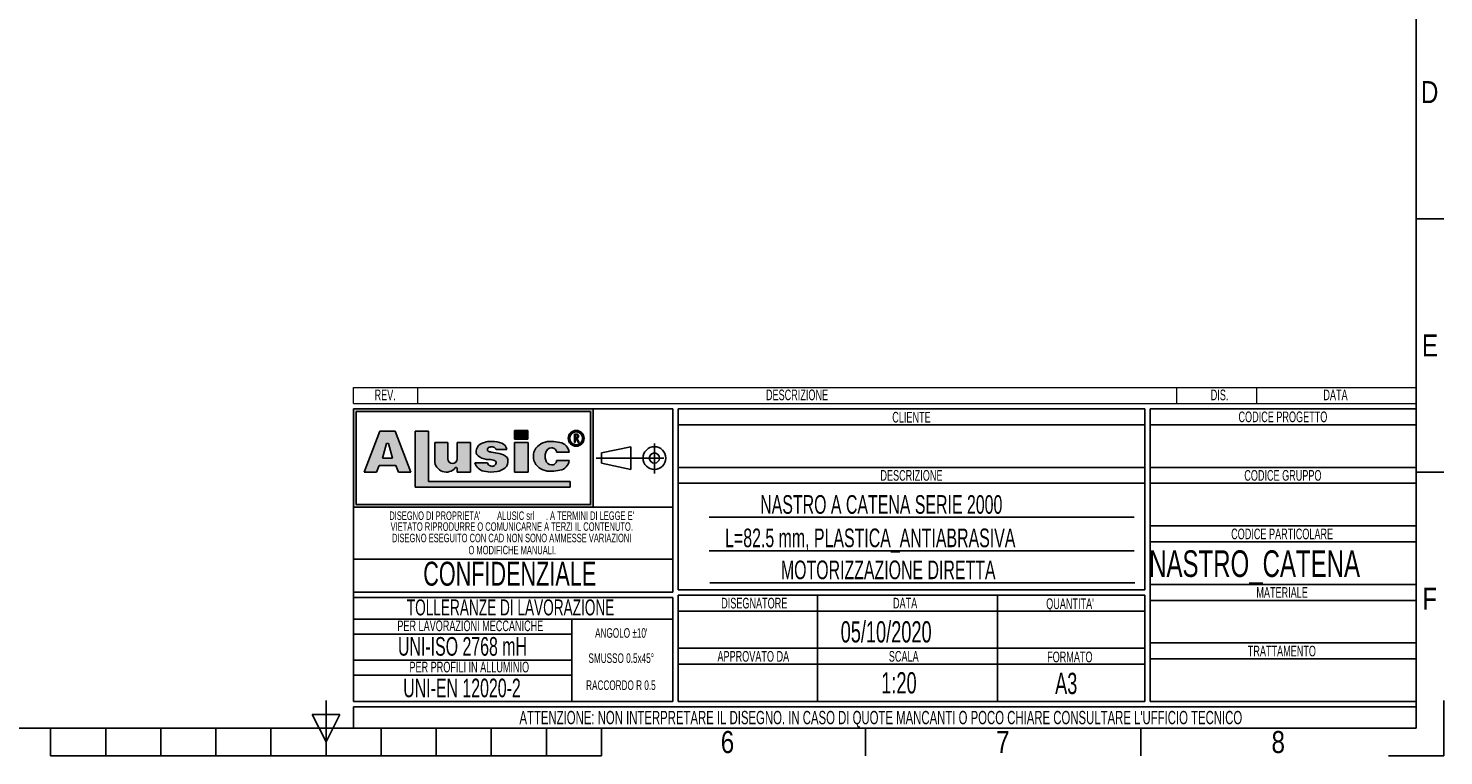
# Model space of a CAD drawing. Header units: millimetres. Extents: x 0 to 420, y 0 to 297.
# Tile 2 of 6: x 154 to 420, y 0 to 137. Entities that reach past the tile are written whole.
import ezdxf
from ezdxf.enums import TextEntityAlignment as Align

# ---------------------------------------------------------------- set-up
doc = ezdxf.new("R2010")
doc.units = ezdxf.units.MM
doc.linetypes.add('CENTERX2', pattern=[20.319999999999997, 12.7, -2.54, 2.54, -2.54])
doc.layers.add('CARTIGLIO', color=140, linetype='Continuous')
doc.styles.add('SLDTEXTSTYLE0', font='TXT', dxfattribs={"width": 0.6382978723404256})
doc.styles.add('SLDTEXTSTYLE1', font='TXT', dxfattribs={"width": 0.675})
doc.styles.add('SLDTEXTSTYLE2', font='TXT', dxfattribs={"width": 0.8214676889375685})

# ---------------------------------------------------------------- blocks, each defined once
blk = doc.blocks.new('SW_NOTE_0')
at = {"layer": 'CARTIGLIO', "color": 0, "insert": (1.968085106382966, 2.578135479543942), "char_height": 2, "attachment_point": 2, "style": 'SLDTEXTSTYLE0'}
blk.add_mtext('DIS.', dxfattribs=at)
blk = doc.blocks.new('SW_NOTE_0_1')
at = {"layer": 'CARTIGLIO', "color": 0, "insert": (7.101063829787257, 2.578135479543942), "char_height": 2, "attachment_point": 2, "style": 'SLDTEXTSTYLE0'}
blk.add_mtext('DESCRIZIONE', dxfattribs=at)
blk = doc.blocks.new('SW_NOTE_0_2')
at = {"layer": 'CARTIGLIO', "color": 0, "insert": (2.845744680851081, 2.578135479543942), "char_height": 2, "attachment_point": 2, "style": 'SLDTEXTSTYLE0'}
blk.add_mtext('DATA', dxfattribs=at)
blk = doc.blocks.new('SW_NOTE_0_3')
at = {"layer": 'CARTIGLIO', "color": 0, "insert": (2.34042553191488, 2.578135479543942), "char_height": 2, "attachment_point": 2, "style": 'SLDTEXTSTYLE0'}
blk.add_mtext('REV.', dxfattribs=at)
blk = doc.blocks.new('SW_NOTE_0_4')
at = {"layer": 'CARTIGLIO', "color": 0, "insert": (14.05585106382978, 4.511737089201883), "char_height": 3.5, "attachment_point": 2, "style": 'SLDTEXTSTYLE0'}
blk.add_mtext('UNI-EN 12020-2', dxfattribs=at)
blk = doc.blocks.new('SW_NOTE_0_5')
at = {"layer": 'CARTIGLIO', "color": 0, "insert": (13.85638297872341, 2.578135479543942), "char_height": 2, "attachment_point": 2, "style": 'SLDTEXTSTYLE0'}
blk.add_mtext('PER PROFILI IN ALLUMINIO', dxfattribs=at)
blk = doc.blocks.new('SW_NOTE_0_6')
at = {"layer": 'CARTIGLIO', "color": 0, "insert": (15.68484042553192, 4.511737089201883), "char_height": 3.5, "attachment_point": 2, "style": 'SLDTEXTSTYLE0'}
blk.add_mtext('UNI-ISO 2768 mH', dxfattribs=at)
blk = doc.blocks.new('SW_NOTE_0_7')
at = {"layer": 'CARTIGLIO', "color": 0, "insert": (18.30319148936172, 2.578135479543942), "char_height": 2, "attachment_point": 2, "style": 'SLDTEXTSTYLE0'}
blk.add_mtext('PER LAVORAZIONI MECCANICHE', dxfattribs=at)
blk = doc.blocks.new('SW_NOTE_0_8')
at = {"layer": 'CARTIGLIO', "color": 0, "insert": (8.569148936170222, 2.320321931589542), "char_height": 1.8, "attachment_point": 2, "style": 'SLDTEXTSTYLE0'}
blk.add_mtext('RACCORDO R 0.5', dxfattribs=at)
blk = doc.blocks.new('SW_NOTE_0_9')
at = {"layer": 'CARTIGLIO', "color": 0, "char_height": 1.6, "attachment_point": 2, "style": 'SLDTEXTSTYLE0'}
for s, insert in [("DISEGNO DI PROPRIETA'", (10.27659574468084, 2.062508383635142)), ('ALUSIC srl', (25.45120500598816, 2.062508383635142)), (". A TERMINI DI LEGGE E'", (39.41078027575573, 2.062508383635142))]:
    blk.add_mtext(s, dxfattribs=dict(at, insert=insert))
blk = doc.blocks.new('SW_NOTE_0_10')
at = {"layer": 'CARTIGLIO', "color": 0, "insert": (10.40425531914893, 2.062508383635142), "char_height": 1.6, "attachment_point": 2, "style": 'SLDTEXTSTYLE0'}
blk.add_mtext('O MODIFICHE MANUALI.', dxfattribs=at)
blk = doc.blocks.new('SW_NOTE_0_11')
at = {"layer": 'CARTIGLIO', "color": 0, "insert": (7.587765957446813, 2.320321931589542), "char_height": 1.8, "attachment_point": 2, "style": 'SLDTEXTSTYLE0'}
blk.add_mtext('SMUSSO 0.5x45°', dxfattribs=at)
blk = doc.blocks.new('SW_NOTE_0_12')
at = {"layer": 'CARTIGLIO', "color": 0, "insert": (27.3404255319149, 2.062508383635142), "char_height": 1.6, "attachment_point": 2, "style": 'SLDTEXTSTYLE0'}
blk.add_mtext('VIETATO RIPRODURRE O COMUNICARNE A TERZI IL CONTENUTO.', dxfattribs=at)
blk = doc.blocks.new('SW_NOTE_0_13')
at = {"layer": 'CARTIGLIO', "color": 0, "insert": (28.04255319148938, 2.062508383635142), "char_height": 1.6, "attachment_point": 2, "style": 'SLDTEXTSTYLE0'}
blk.add_mtext('DISEGNO ESEGUITO CON CAD NON SONO AMMESSE VARIAZIONI', dxfattribs=at)
blk = doc.blocks.new('SW_NOTE_0_14')
at = {"layer": 'CARTIGLIO', "color": 0, "insert": (21.07265624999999, 5.800804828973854), "char_height": 4.500000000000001, "attachment_point": 2, "style": 'SLDTEXTSTYLE1'}
blk.add_mtext('CONFIDENZIALE', dxfattribs=at)
blk = doc.blocks.new('SW_NOTE_0_15')
at = {"layer": 'CARTIGLIO', "color": 0, "insert": (23.93617021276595, 3.867203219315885), "char_height": 3, "attachment_point": 2, "style": 'SLDTEXTSTYLE0'}
blk.add_mtext('TOLLERANZE DI LAVORAZIONE', dxfattribs=at)
blk = doc.blocks.new('SW_NOTE_0_16')
at = {"layer": 'CARTIGLIO', "color": 0, "insert": (6.67819148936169, 2.320321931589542), "char_height": 1.8, "attachment_point": 2, "style": 'SLDTEXTSTYLE0'}
blk.add_mtext("ANGOLO ±10'", dxfattribs=at)
blk = doc.blocks.new('SW_NOTE_0_17')
at = {"layer": 'CARTIGLIO', "color": 0, "insert": (10.69148936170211, 2.578135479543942), "char_height": 2, "attachment_point": 2, "style": 'SLDTEXTSTYLE0'}
blk.add_mtext('CODICE PROGETTO', dxfattribs=at)
blk = doc.blocks.new('SW_NOTE_0_18')
at = {"layer": 'CARTIGLIO', "color": 0, "insert": (9.547872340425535, 2.578135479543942), "char_height": 2, "attachment_point": 2, "style": 'SLDTEXTSTYLE0'}
blk.add_mtext('CODICE GRUPPO', dxfattribs=at)
blk = doc.blocks.new('SW_NOTE_0_19')
at = {"layer": 'CARTIGLIO', "color": 0, "insert": (12.15425531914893, 2.578135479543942), "char_height": 2, "attachment_point": 2, "style": 'SLDTEXTSTYLE0'}
blk.add_mtext('CODICE PARTICOLARE', dxfattribs=at)
blk = doc.blocks.new('SW_NOTE_0_20')
at = {"layer": 'CARTIGLIO', "color": 0, "insert": (5.691489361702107, 2.578135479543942), "char_height": 2, "attachment_point": 2, "style": 'SLDTEXTSTYLE0'}
blk.add_mtext('MATERIALE', dxfattribs=at)
blk = doc.blocks.new('SW_NOTE_0_21')
at = {"layer": 'CARTIGLIO', "color": 0, "insert": (4.228723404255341, 2.578135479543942), "char_height": 2, "attachment_point": 2, "style": 'SLDTEXTSTYLE0'}
blk.add_mtext('CLIENTE', dxfattribs=at)
blk = doc.blocks.new('SW_NOTE_0_22')
at = {"layer": 'CARTIGLIO', "color": 0, "insert": (7.101063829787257, 2.578135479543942), "char_height": 2, "attachment_point": 2, "style": 'SLDTEXTSTYLE0'}
blk.add_mtext('DESCRIZIONE', dxfattribs=at)
blk = doc.blocks.new('SW_NOTE_0_23')
at = {"layer": 'CARTIGLIO', "color": 0, "insert": (5.558510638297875, 2.578135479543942), "char_height": 2, "attachment_point": 2, "style": 'SLDTEXTSTYLE0'}
blk.add_mtext("QUANTITA'", dxfattribs=at)
blk = doc.blocks.new('SW_NOTE_0_24')
at = {"layer": 'CARTIGLIO', "color": 0, "insert": (2.845744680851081, 2.578135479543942), "char_height": 2, "attachment_point": 2, "style": 'SLDTEXTSTYLE0'}
blk.add_mtext('DATA', dxfattribs=at)
blk = doc.blocks.new('SW_NOTE_0_25')
at = {"layer": 'CARTIGLIO', "color": 0, "insert": (7.606382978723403, 2.578135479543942), "char_height": 2, "attachment_point": 2, "style": 'SLDTEXTSTYLE0'}
blk.add_mtext('DISEGNATORE', dxfattribs=at)
blk = doc.blocks.new('SW_NOTE_0_26')
at = {"layer": 'CARTIGLIO', "color": 0, "insert": (5.398936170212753, 2.578135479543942), "char_height": 2, "attachment_point": 2, "style": 'SLDTEXTSTYLE0'}
blk.add_mtext('FORMATO', dxfattribs=at)
blk = doc.blocks.new('SW_NOTE_0_27')
at = {"layer": 'CARTIGLIO', "color": 0, "insert": (8.670212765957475, 2.578135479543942), "char_height": 2, "attachment_point": 2, "style": 'SLDTEXTSTYLE0'}
blk.add_mtext('APPROVATO DA', dxfattribs=at)
blk = doc.blocks.new('SW_NOTE_0_28')
at = {"layer": 'CARTIGLIO', "color": 0, "insert": (3.510638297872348, 2.578135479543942), "char_height": 2, "attachment_point": 2, "style": 'SLDTEXTSTYLE0'}
blk.add_mtext('SCALA', dxfattribs=at)
blk = doc.blocks.new('SW_NOTE_0_29')
at = {"layer": 'CARTIGLIO', "color": 0, "insert": (85.40558510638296, 3.222669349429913), "char_height": 2.5, "attachment_point": 2, "style": 'SLDTEXTSTYLE0'}
blk.add_mtext("ATTENZIONE: NON INTERPRETARE IL DISEGNO. IN CASO DI QUOTE MANCANTI O POCO CHIARE CONSULTARE L'UFFICIO TECNICO", dxfattribs=at)
blk = doc.blocks.new('SW_NOTE_0_30')
at = {"layer": 'CARTIGLIO', "color": 0, "insert": (7.526595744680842, 2.578135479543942), "char_height": 2, "attachment_point": 2, "style": 'SLDTEXTSTYLE0'}
blk.add_mtext('TRATTAMENTO', dxfattribs=at)
blk = doc.blocks.new('Cartiglio ALUSIC particolari STD')
at = {"layer": 'CARTIGLIO'}
h = blk.add_hatch(color=256, dxfattribs=at)
h.paths.add_polyline_path([(175.6752307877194, 247.7132947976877), (175.6752307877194, 229.2132947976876), (220.6752307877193, 229.2132947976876), (220.6752307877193, 247.7132947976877)], flags=0)
h.paths.add_polyline_path([(176.1752307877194, 229.7132947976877), (176.1752307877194, 247.2132947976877), (220.1752307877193, 247.2132947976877), (220.1752307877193, 229.7132947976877)], flags=0)
h = blk.add_hatch(color=256, dxfattribs=at)
h.paths.add_polyline_path([(179.9963944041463, 235.8207167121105), (180.465276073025, 237.0349162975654), (183.6345063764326, 237.0349162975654), (184.103388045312, 235.8207167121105), (186.455199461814, 235.8207167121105), (183.4874420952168, 243.5059174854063), (180.6123403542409, 243.5059174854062), (177.6445829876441, 235.8207167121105)], flags=0)
h.paths.add_polyline_path([(181.1002992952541, 238.4359343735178), (181.8750070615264, 241.1689926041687), (182.2247753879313, 241.1689926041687), (182.9994831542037, 238.4359343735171)], flags=0)
for points in [[(189.726070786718, 243.5099477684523), (187.2568362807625, 243.5099477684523), (187.2568362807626, 232.9839336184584), (216.346566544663, 232.9839336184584), (216.346566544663, 234.0739837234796), (189.726070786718, 234.0739837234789)], [(205.9157645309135, 243.6451419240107), (205.9157645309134, 242.0388308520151), (208.4026610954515, 242.0388308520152), (208.4026610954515, 243.6451419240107)], [(208.4880238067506, 241.3950893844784), (205.9157645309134, 241.3950893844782), (205.9157645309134, 235.8207167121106), (208.4880238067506, 235.8207167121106)]]:
    blk.add_hatch(color=256, dxfattribs=at).paths.add_polyline_path(points, flags=0)
h = blk.add_hatch(color=256, dxfattribs=at)
edge = h.paths.add_edge_path(flags=0)
edge.add_arc((217.4963133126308, 242.1652733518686), 1.479868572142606, 0, 360)
edge = h.paths.add_edge_path(flags=0)
edge.add_arc((217.4963133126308, 242.1652733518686), 1.214864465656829, 0, 360)
h = blk.add_hatch(color=256, dxfattribs=at)
edge = h.paths.add_edge_path(flags=0)
edge.add_arc((217.5944506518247, 242.5818626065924), 0.3723980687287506, 277.1406326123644, 450.0000000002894)
edge.add_line((217.5944506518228, 242.9542606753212), (217.1543350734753, 242.9542606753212))
edge.add_line((217.1543350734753, 242.9542606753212), (217.1543350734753, 241.4023140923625))
edge.add_line((217.1543350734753, 241.4023140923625), (217.3097420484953, 241.4023140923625))
edge.add_line((217.3097420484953, 241.4023140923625), (217.3097420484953, 242.2094645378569))
edge.add_line((217.3097420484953, 242.2094645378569), (217.4681345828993, 242.2094645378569))
edge.add_line((217.4681345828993, 242.2094645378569), (217.8753428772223, 241.4023140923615))
edge.add_line((217.8753428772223, 241.4023140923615), (218.0494071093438, 241.4023140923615))
edge.add_line((218.0494071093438, 241.4023140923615), (217.6407416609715, 242.212352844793))
edge = h.paths.add_edge_path(flags=0)
edge.add_line((217.3097420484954, 242.7988537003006), (217.5944506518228, 242.7988537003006))
edge.add_arc((217.5944506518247, 242.5818626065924), 0.2169910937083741, -90.00000000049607, 90.00000000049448, ccw=False)
edge.add_line((217.5944506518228, 242.3648715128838), (217.3097420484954, 242.3648715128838))
edge.add_line((217.3097420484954, 242.3648715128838), (217.3097420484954, 242.7988537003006))
h = blk.add_hatch(color=256, dxfattribs=at)
edge = h.paths.add_edge_path(flags=0)
edge.add_arc((194.2619790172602, 238.3328699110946), 0.8721260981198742, 180, 360, ccw=False)
edge.add_line((193.3898529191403, 238.3328699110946), (193.3898529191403, 241.3950893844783))
edge.add_line((193.3898529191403, 241.3950893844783), (190.9285191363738, 241.3950893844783))
edge.add_line((190.9285191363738, 241.3950893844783), (190.9285191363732, 237.9783312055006))
edge.add_arc((193.0861336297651, 237.9783312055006), 2.157614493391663, 180, 321.9680973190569)
edge.add_arc((194.9391651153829, 236.5289220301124), 0.1949400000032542, 3.751097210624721e-10, 141.9680973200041, ccw=False)
edge.add_line((195.1341051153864, 236.5289220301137), (195.1341051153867, 235.8207167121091))
edge.add_line((195.1341051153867, 235.8207167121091), (197.6148195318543, 235.8207167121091))
edge.add_line((197.6148195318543, 235.8207167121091), (197.6148195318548, 241.3950893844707))
edge.add_line((197.6148195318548, 241.3950893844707), (195.1341051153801, 241.3950893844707))
edge.add_line((195.1341051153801, 241.3950893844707), (195.1341051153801, 238.3328699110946))
h = blk.add_hatch(color=256, dxfattribs=at)
edge = h.paths.add_edge_path(flags=0)
edge.add_line((201.4260816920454, 235.8017439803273), (202.6657446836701, 235.9456470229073))
edge.add_arc((202.329266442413, 238.631519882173), 2.706867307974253, 277.1406456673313, 311.0032214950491)
edge.add_arc((203.4500368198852, 237.5679483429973), 1.178212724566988, 303.7868133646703, 347.8980612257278)
edge.add_arc((202.7591436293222, 237.8600682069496), 1.920162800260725, 343.693523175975, 381.4193527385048)
edge.add_arc((202.6211329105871, 236.5671389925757), 2.77207698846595, 46.00269433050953, 81.2509677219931)
edge.add_arc((194.8645641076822, 197.2610710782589), 42.83386613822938, 78.993004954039, 81.01866969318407)
edge.add_arc((201.791685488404, 241.2254031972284), 1.672976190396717, 238.7770991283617, 261.74465207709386, ccw=False)
edge.add_arc((201.2153024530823, 240.0677304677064), 0.3988810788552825, 114.64010585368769, 223.1865854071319, ccw=False)
edge.add_arc((201.6334056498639, 239.1857459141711), 1.374925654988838, 90.51660503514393, 115.1534325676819, ccw=False)
edge.add_arc((201.6831021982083, 239.5760411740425), 0.986530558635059, 50.694882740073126, 93.60864602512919, ccw=False)
edge.add_arc((201.9697940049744, 239.9445101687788), 0.519939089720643, 14.547573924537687, 49.4198797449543, ccw=False)
edge.add_line((202.4730635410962, 240.0751104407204), (204.4675927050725, 240.0751104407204))
edge.add_arc((203.0576035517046, 239.9357336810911), 1.416861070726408, 5.64532107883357, 71.38339334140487)
edge.add_arc((201.7960014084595, 236.355567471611), 5.212710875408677, 70.80435731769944, 90.86664277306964)
edge.add_arc((201.3918249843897, 237.7332340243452), 3.848224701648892, 85.15036290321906, 119.91204055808)
edge.add_arc((200.4630711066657, 239.596929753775), 1.774008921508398, 123.9309471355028, 174.9914571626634)
edge.add_arc((199.7112523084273, 239.6370426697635), 1.021881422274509, 173.5516105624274, 249.3813116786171)
edge.add_arc((201.1522143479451, 241.6000363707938), 3.430150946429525, 238.332046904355, 269.1908231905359)
edge.add_arc((201.2712411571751, 236.022650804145), 2.154096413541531, 64.99796384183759, 94.45891481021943, ccw=False)
edge.add_arc((202.0592687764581, 237.5956085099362), 0.398545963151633, -35.58612148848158, 72.11412463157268, ccw=False)
edge.add_arc((201.6903477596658, 237.6535955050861), 0.7512299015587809, 245.201083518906, 337.29941344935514, ccw=False)
edge.add_arc((201.6384661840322, 237.7297070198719), 0.8024620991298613, 192.55915917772, 250.8523518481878, ccw=False)
edge.add_line((200.8552053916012, 237.5552136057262), (198.4723136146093, 237.5552136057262))
edge.add_arc((200.5696156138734, 238.1164948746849), 2.1711085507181, 194.982434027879, 258.3364147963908)
edge.add_line((200.1306936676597, 235.9902164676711), (201.4260816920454, 235.8017439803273))
h = blk.add_hatch(color=256, dxfattribs=at)
edge = h.paths.add_edge_path(flags=0)
edge.add_arc((212.8489752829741, 238.2774034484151), 1.095489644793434, 191.1589777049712, 269.92854925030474, ccw=False)
edge.add_arc((213.9973597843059, 238.7808861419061), 2.335462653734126, 162.1599290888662, 197.8400709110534, ccw=False)
edge.add_arc((212.8489752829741, 239.284368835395), 1.095489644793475, 90.0714507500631, 168.8410222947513, ccw=False)
edge.add_arc((212.9558587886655, 239.5292842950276), 0.8574339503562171, 2.5666577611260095, 97.25285314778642, ccw=False)
edge.add_line((213.8124325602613, 239.5676816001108), (216.1889448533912, 239.5676816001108))
edge.add_arc((214.1254209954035, 239.3204036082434), 2.078287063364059, 6.833333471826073, 81.00039250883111)
edge.add_arc((213.0403652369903, 236.4056797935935), 5.163706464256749, 74.15176759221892, 91.31975036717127)
edge.add_arc((212.577937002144, 238.1509364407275), 3.434301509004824, 84.2596919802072, 140.8312604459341)
edge.add_arc((212.2748599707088, 238.7808861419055), 2.817144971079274, 146.8823062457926, 213.1176937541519)
edge.add_arc((212.5779370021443, 239.4108358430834), 3.434301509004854, 219.1687395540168, 275.7403080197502)
edge.add_arc((213.0403652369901, 241.1560924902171), 5.163706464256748, 268.6802496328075, 285.8482324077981)
edge.add_arc((214.1254209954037, 238.2413686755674), 2.078287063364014, 278.9996074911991, 353.1666665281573)
edge.add_line((216.1889448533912, 237.9940906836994), (213.8124325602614, 237.9940906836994))
edge.add_arc((212.9558587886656, 238.0324879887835), 0.8574339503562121, 262.7471468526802, 357.4333422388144, ccw=False)
at = {"color": 161, "linetype": 'Continuous', "lineweight": 18}
for p, q in [((175.6752307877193, 248.7132947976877), (175.6752307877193, 251.7132947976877)), ((175.6752307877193, 251.7132947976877), (375.3252307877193, 251.7132947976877)), ((187.6752307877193, 251.7132947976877), (187.6752307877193, 248.7132947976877)), ((330.3252307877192, 251.7132947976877), (330.3252307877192, 248.7132947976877)), ((345.3252307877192, 251.7132947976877), (345.3252307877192, 248.7132947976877)), ((375.3252307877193, 248.7132947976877), (375.3252307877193, 251.7132947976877)), ((175.6752307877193, 248.7132947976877), (375.3252307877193, 248.7132947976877))]:
    blk.add_line(p, q, dxfattribs=at)
at = {"layer": 'CARTIGLIO'}
for p, q in [((175.6752307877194, 247.7132947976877), (175.6752307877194, 229.2132947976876)), ((175.6752307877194, 247.7132947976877), (175.6752307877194, 192.7132947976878)), ((235.6752307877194, 247.7132947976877), (175.6752307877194, 247.7132947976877)), ((220.6752307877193, 247.7132947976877), (175.6752307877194, 247.7132947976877)), ((175.6752307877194, 247.7132947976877), (175.6752307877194, 229.2132947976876)), ((175.6752307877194, 247.7132947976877), (175.6752307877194, 213.2641084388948)), ((220.6752307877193, 229.2132947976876), (220.6752307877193, 247.7132947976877)), ((220.6752307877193, 247.7132947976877), (220.6752307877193, 229.2132947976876)), ((235.6752307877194, 213.2641084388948), (235.6752307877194, 247.7132947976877)), ((324.3252307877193, 247.7132947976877), (236.6752307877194, 247.7132947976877)), ((236.6752307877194, 247.7132947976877), (236.6752307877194, 213.7132947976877)), ((324.3252307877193, 213.7132947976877), (324.3252307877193, 247.7132947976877)), ((375.3252307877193, 247.7132947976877), (325.3252307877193, 247.7132947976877)), ((325.3252307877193, 247.7132947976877), (325.3252307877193, 192.7132947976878)), ((375.3252307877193, 192.7132947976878), (375.3252307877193, 247.7132947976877)), ((176.1752307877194, 229.7132947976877), (176.1752307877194, 247.2132947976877)), ((176.1752307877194, 247.2132947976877), (176.1752307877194, 229.7132947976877)), ((176.1752307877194, 247.2132947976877), (220.1752307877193, 247.2132947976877)), ((220.1752307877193, 247.2132947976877), (176.1752307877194, 247.2132947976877)), ((220.1752307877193, 247.2132947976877), (220.1752307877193, 229.7132947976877)), ((220.1752307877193, 229.7132947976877), (220.1752307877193, 247.2132947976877)), ((236.6752307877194, 244.7132947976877), (324.3252307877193, 244.7132947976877)), ((325.3252307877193, 244.7132947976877), (375.3252307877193, 244.7132947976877)), ((180.6123403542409, 243.5059174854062), (177.6445829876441, 235.8207167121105)), ((177.6445829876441, 235.8207167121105), (180.6123403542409, 243.5059174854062)), ((183.4874420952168, 243.5059174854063), (180.6123403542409, 243.5059174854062)), ((180.6123403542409, 243.5059174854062), (183.4874420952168, 243.5059174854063)), ((186.455199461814, 235.8207167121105), (183.4874420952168, 243.5059174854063)), ((186.455199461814, 235.8207167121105), (183.4874420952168, 243.5059174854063)), ((189.726070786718, 243.5099477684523), (187.2568362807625, 243.5099477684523)), ((187.2568362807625, 243.5099477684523), (187.2568362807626, 232.9839336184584)), ((189.726070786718, 243.5099477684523), (187.2568362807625, 243.5099477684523)), ((187.2568362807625, 243.5099477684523), (187.2568362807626, 232.9839336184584)), ((189.726070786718, 234.0739837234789), (189.726070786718, 243.5099477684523)), ((189.726070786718, 234.0739837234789), (189.726070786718, 243.5099477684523)), ((208.4026610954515, 243.6451419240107), (205.9157645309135, 243.6451419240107)), ((205.9157645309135, 243.6451419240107), (205.9157645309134, 242.0388308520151)), ((205.9157645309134, 242.0388308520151), (205.9157645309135, 243.6451419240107)), ((205.9157645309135, 243.6451419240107), (208.4026610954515, 243.6451419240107)), ((205.9157645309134, 242.0388308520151), (208.4026610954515, 242.0388308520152)), ((208.4026610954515, 242.0388308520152), (205.9157645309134, 242.0388308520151)), ((208.4026610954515, 243.6451419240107), (208.4026610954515, 242.0388308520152)), ((208.4026610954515, 242.0388308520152), (208.4026610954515, 243.6451419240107)), ((217.1543350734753, 241.4023140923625), (217.1543350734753, 242.9542606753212)), ((217.1543350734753, 241.4023140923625), (217.1543350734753, 242.9542606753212)), ((217.1543350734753, 242.9542606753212), (217.5944506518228, 242.9542606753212)), ((217.1543350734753, 242.9542606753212), (217.5944506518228, 242.9542606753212)), ((217.3097420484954, 242.7988537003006), (217.5944506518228, 242.7988537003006)), ((217.3097420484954, 242.3648715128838), (217.3097420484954, 242.7988537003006)), ((217.3097420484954, 242.3648715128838), (217.3097420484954, 242.7988537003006)), ((217.3097420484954, 242.7988537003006), (217.5944506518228, 242.7988537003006)), ((217.3097420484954, 242.3648715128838), (217.5944506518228, 242.3648715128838)), ((217.5944506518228, 242.3648715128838), (217.3097420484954, 242.3648715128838)), ((217.3097420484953, 242.2094645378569), (217.3097420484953, 241.4023140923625)), ((217.3097420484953, 241.4023140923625), (217.3097420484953, 242.2094645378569)), ((217.4681345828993, 242.2094645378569), (217.3097420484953, 242.2094645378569)), ((217.3097420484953, 242.2094645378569), (217.4681345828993, 242.2094645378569)), ((217.8753428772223, 241.4023140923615), (217.4681345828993, 242.2094645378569)), ((217.4681345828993, 242.2094645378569), (217.8753428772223, 241.4023140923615)), ((217.6407416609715, 242.212352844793), (218.0494071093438, 241.4023140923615)), ((217.6407416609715, 242.212352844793), (218.0494071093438, 241.4023140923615)), ((181.1002992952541, 238.4359343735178), (181.8750070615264, 241.1689926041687)), ((181.8750070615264, 241.1689926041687), (181.1002992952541, 238.4359343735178)), ((181.8750070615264, 241.1689926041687), (182.2247753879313, 241.1689926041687)), ((181.8750070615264, 241.1689926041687), (182.2247753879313, 241.1689926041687)), ((182.2247753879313, 241.1689926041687), (182.9994831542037, 238.4359343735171)), ((182.2247753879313, 241.1689926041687), (182.9994831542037, 238.4359343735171)), ((190.9285191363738, 241.3950893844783), (190.9285191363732, 237.9783312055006)), ((193.3898529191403, 241.3950893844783), (190.9285191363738, 241.3950893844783)), ((193.3898529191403, 241.3950893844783), (190.9285191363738, 241.3950893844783)), ((190.9285191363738, 241.3950893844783), (190.9285191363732, 237.9783312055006)), ((193.3898529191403, 238.3328699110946), (193.3898529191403, 241.3950893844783)), ((193.3898529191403, 241.3950893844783), (193.3898529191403, 238.3328699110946)), ((197.6148195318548, 241.3950893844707), (195.1341051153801, 241.3950893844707)), ((195.1341051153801, 241.3950893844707), (195.1341051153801, 238.3328699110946)), ((195.1341051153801, 241.3950893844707), (195.1341051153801, 238.3328699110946)), ((197.6148195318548, 241.3950893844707), (195.1341051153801, 241.3950893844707)), ((197.6148195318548, 241.3950893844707), (197.6148195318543, 235.8207167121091)), ((197.6148195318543, 235.8207167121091), (197.6148195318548, 241.3950893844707)), ((202.4730635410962, 240.0751104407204), (204.4675927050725, 240.0751104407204)), ((204.4675927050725, 240.0751104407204), (202.4730635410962, 240.0751104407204)), ((208.4880238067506, 241.3950893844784), (205.9157645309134, 241.3950893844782)), ((205.9157645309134, 241.3950893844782), (205.9157645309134, 235.8207167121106)), ((205.9157645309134, 241.3950893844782), (208.4880238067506, 241.3950893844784)), ((205.9157645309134, 235.8207167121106), (205.9157645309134, 241.3950893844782)), ((208.4880238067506, 235.8207167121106), (208.4880238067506, 241.3950893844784)), ((208.4880238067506, 241.3950893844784), (208.4880238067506, 235.8207167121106)), ((213.8124325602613, 239.5676816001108), (216.1889448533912, 239.5676816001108)), ((213.8124325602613, 239.5676816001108), (216.1889448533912, 239.5676816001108)), ((217.1543350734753, 241.4023140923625), (217.3097420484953, 241.4023140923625)), ((217.3097420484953, 241.4023140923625), (217.1543350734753, 241.4023140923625)), ((217.8753428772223, 241.4023140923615), (218.0494071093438, 241.4023140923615)), ((218.0494071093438, 241.4023140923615), (217.8753428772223, 241.4023140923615)), ((222.2665680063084, 239.420334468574), (227.759141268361, 240.6015329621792)), ((222.2665680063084, 239.420334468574), (222.2665680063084, 237.5062551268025)), ((227.759141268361, 240.6015329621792), (227.7591412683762, 236.3250566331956)), ((179.9963944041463, 235.8207167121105), (180.465276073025, 237.0349162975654)), ((179.9963944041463, 235.8207167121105), (180.465276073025, 237.0349162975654)), ((180.465276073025, 237.0349162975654), (183.6345063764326, 237.0349162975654)), ((180.465276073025, 237.0349162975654), (183.6345063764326, 237.0349162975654)), ((182.9994831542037, 238.4359343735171), (181.1002992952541, 238.4359343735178)), ((181.1002992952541, 238.4359343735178), (182.9994831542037, 238.4359343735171)), ((184.103388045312, 235.8207167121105), (183.6345063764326, 237.0349162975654)), ((183.6345063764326, 237.0349162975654), (184.103388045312, 235.8207167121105)), ((200.8552053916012, 237.5552136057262), (198.4723136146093, 237.5552136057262)), ((200.8552053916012, 237.5552136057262), (198.4723136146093, 237.5552136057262)), ((216.1889448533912, 237.9940906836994), (213.8124325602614, 237.9940906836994)), ((213.8124325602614, 237.9940906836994), (216.1889448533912, 237.9940906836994)), ((222.2665680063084, 237.5062551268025), (227.7591412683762, 236.3250566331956)), ((236.6752307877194, 236.7132947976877), (324.3252307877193, 236.7132947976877)), ((325.3252307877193, 236.7132947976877), (375.3252307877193, 236.7132947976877)), ((177.6445829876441, 235.8207167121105), (179.9963944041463, 235.8207167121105)), ((177.6445829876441, 235.8207167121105), (179.9963944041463, 235.8207167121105)), ((184.103388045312, 235.8207167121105), (186.455199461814, 235.8207167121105)), ((184.103388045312, 235.8207167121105), (186.455199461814, 235.8207167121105)), ((216.346566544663, 234.0739837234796), (189.726070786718, 234.0739837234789)), ((216.346566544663, 234.0739837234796), (189.726070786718, 234.0739837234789)), ((195.1341051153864, 236.5289220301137), (195.1341051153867, 235.8207167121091)), ((195.1341051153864, 236.5289220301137), (195.1341051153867, 235.8207167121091)), ((195.1341051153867, 235.8207167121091), (197.6148195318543, 235.8207167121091)), ((197.6148195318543, 235.8207167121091), (195.1341051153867, 235.8207167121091)), ((200.1306936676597, 235.9902164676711), (201.4260816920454, 235.8017439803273)), ((200.1306936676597, 235.9902164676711), (201.4260816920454, 235.8017439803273)), ((201.4260816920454, 235.8017439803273), (202.6657446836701, 235.9456470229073)), ((201.4260816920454, 235.8017439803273), (202.6657446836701, 235.9456470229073)), ((205.9157645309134, 235.8207167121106), (208.4880238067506, 235.8207167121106)), ((208.4880238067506, 235.8207167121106), (205.9157645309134, 235.8207167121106)), ((216.346566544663, 232.9839336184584), (216.346566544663, 234.0739837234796)), ((216.346566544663, 232.9839336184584), (216.346566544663, 234.0739837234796)), ((187.2568362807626, 232.9839336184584), (216.346566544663, 232.9839336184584)), ((187.2568362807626, 232.9839336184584), (216.346566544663, 232.9839336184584)), ((236.6752307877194, 233.7132947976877), (324.3252307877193, 233.7132947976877)), ((325.3252307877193, 233.7132947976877), (375.3252307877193, 233.7132947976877)), ((175.6752307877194, 229.2132947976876), (220.6752307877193, 229.2132947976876)), ((175.6752307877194, 229.2132947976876), (235.6752307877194, 229.2132947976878)), ((220.1752307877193, 229.7132947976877), (176.1752307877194, 229.7132947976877)), ((176.1752307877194, 229.7132947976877), (220.1752307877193, 229.7132947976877)), ((322.3252307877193, 227.3799614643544), (242.5002307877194, 227.3799614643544)), ((325.3252307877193, 225.7132947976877), (375.3252307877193, 225.7132947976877)), ((242.5002307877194, 221.0217416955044), (322.3252307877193, 221.0217416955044)), ((325.3252307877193, 222.7132947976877), (375.3252307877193, 222.7132947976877)), ((235.6752307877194, 219.4779138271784), (175.6752307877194, 219.4779138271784)), ((235.6752307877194, 213.2641084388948), (175.6752307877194, 213.2641084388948)), ((236.6752307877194, 213.7132947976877), (324.3252307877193, 213.7132947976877)), ((242.6228336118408, 215.0313303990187), (322.4478336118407, 215.0313303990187)), ((325.3252307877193, 214.7132947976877), (375.3252307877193, 214.7132947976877)), ((175.6752307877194, 212.2641084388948), (235.6752307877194, 212.2641084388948)), ((175.6752307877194, 212.2641084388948), (175.6752307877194, 192.7132947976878)), ((235.6752307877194, 192.7132947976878), (235.6752307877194, 212.2641084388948)), ((236.6752307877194, 212.7132947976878), (324.3252307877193, 212.7132947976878)), ((236.6752307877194, 192.7132947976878), (236.6752307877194, 212.7132947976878)), ((262.8472277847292, 212.7132947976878), (262.8472277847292, 192.7132947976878)), ((296.6722277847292, 212.7132947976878), (296.6722277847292, 192.7132947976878)), ((324.3252307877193, 212.7132947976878), (324.3252307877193, 192.7132947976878)), ((325.3252307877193, 211.7132947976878), (375.3252307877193, 211.7132947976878)), ((235.6612716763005, 208.2042541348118), (175.6612716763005, 208.2042541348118)), ((216.684767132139, 192.7132947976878), (216.684767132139, 208.2042541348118)), ((236.6752307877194, 209.7132947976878), (324.3252307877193, 209.7132947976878)), ((175.6752307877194, 205.3858848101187), (216.684767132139, 205.3858848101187)), ((236.6752307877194, 202.7132947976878), (324.3252307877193, 202.7132947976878)), ((325.3252307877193, 203.7132947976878), (375.3252307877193, 203.7132947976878)), ((216.684767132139, 200.4587744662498), (175.6752307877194, 200.4587744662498)), ((236.6752307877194, 199.7132947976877), (324.3252307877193, 199.7132947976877)), ((325.3252307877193, 200.7132947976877), (375.3252307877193, 200.7132947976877)), ((175.6891898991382, 197.6792182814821), (216.6987262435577, 197.6792182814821)), ((175.6752307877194, 192.7132947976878), (235.6752307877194, 192.7132947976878)), ((375.3252307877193, 191.7132947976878), (175.6752307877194, 191.7132947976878)), ((175.6752307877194, 191.7132947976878), (175.6752307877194, 187.7132947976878)), ((324.3252307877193, 192.7132947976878), (236.6752307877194, 192.7132947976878)), ((325.3252307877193, 192.7132947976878), (375.3252307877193, 192.7132947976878)), ((375.3252307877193, 187.7132947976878), (375.3252307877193, 191.7132947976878)), ((175.6752307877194, 187.7132947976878), (375.3252307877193, 187.7132947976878))]:
    blk.add_line(p, q, dxfattribs=at)
at = {"layer": 'CARTIGLIO', "linetype": 'CENTERX2'}
for p, q in [((232.1939749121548, 241.2151324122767), (232.1939749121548, 235.5497603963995)), ((221.2625504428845, 238.4632947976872), (235.0879111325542, 238.4632947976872))]:
    blk.add_line(p, q, dxfattribs=at)
at = {"layer": 'CARTIGLIO', "linetype": 'Continuous'}
blk.add_line((175.6736628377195, 187.7132947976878), (375.3252307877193, 187.7132947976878), dxfattribs=at)
at = {"layer": 'CARTIGLIO'}
for centre, radius in [((217.4963133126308, 242.1652733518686), 1.479868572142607), ((217.4963133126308, 242.1652733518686), 1.479868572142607), ((217.4963133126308, 242.1652733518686), 1.214864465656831), ((217.4963133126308, 242.1652733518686), 1.214864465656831), ((232.1939749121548, 238.4632947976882), 2.138238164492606), ((232.1939749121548, 238.4632947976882), 0.9570396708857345)]:
    blk.add_circle(centre, radius, dxfattribs=at)
for centre, radius, start, end in [((217.5944506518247, 242.5818626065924), 0.3723980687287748, 277.1406326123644, 90.00000000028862), ((217.5944506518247, 242.5818626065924), 0.3723980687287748, 277.1406326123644, 90.00000000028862), ((217.5944506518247, 242.5818626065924), 0.2169910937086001, 269.9999999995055, 90.00000000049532), ((217.5944506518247, 242.5818626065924), 0.2169910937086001, 269.9999999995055, 90.00000000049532), ((199.7112523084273, 239.6370426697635), 1.021881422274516, 173.5516105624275, 249.381311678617), ((199.7112523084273, 239.6370426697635), 1.021881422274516, 173.5516105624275, 249.381311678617), ((200.4630711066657, 239.596929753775), 1.774008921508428, 123.9309471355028, 174.9914571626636), ((200.4630711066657, 239.596929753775), 1.774008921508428, 123.9309471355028, 174.9914571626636), ((201.3918249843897, 237.7332340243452), 3.848224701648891, 85.15036290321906, 119.91204055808), ((201.3918249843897, 237.7332340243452), 3.848224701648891, 85.15036290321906, 119.91204055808), ((201.2153024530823, 240.0677304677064), 0.3988810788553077, 114.6401058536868, 223.1865854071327), ((201.2153024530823, 240.0677304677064), 0.3988810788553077, 114.6401058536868, 223.1865854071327), ((201.791685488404, 241.2254031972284), 1.672976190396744, 238.7770991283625, 261.7446520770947), ((201.791685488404, 241.2254031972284), 1.672976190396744, 238.7770991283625, 261.7446520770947), ((201.6334056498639, 239.1857459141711), 1.374925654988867, 90.51660503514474, 115.1534325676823), ((201.6334056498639, 239.1857459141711), 1.374925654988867, 90.51660503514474, 115.1534325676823), ((194.8645641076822, 197.2610710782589), 42.8338661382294, 78.993004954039, 81.01866969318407), ((194.8645641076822, 197.2610710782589), 42.8338661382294, 78.993004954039, 81.01866969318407), ((201.6831021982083, 239.5760411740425), 0.9865305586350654, 50.69488274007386, 93.60864602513), ((201.6831021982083, 239.5760411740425), 0.9865305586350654, 50.69488274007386, 93.60864602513), ((201.7960014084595, 236.355567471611), 5.212710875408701, 70.80435731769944, 90.86664277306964), ((201.7960014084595, 236.355567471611), 5.212710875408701, 70.80435731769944, 90.86664277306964), ((201.9697940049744, 239.9445101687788), 0.5199390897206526, 14.54757392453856, 49.41987974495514), ((201.9697940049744, 239.9445101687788), 0.5199390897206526, 14.54757392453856, 49.41987974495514), ((203.0576035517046, 239.9357336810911), 1.416861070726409, 5.64532107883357, 71.38339334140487), ((203.0576035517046, 239.9357336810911), 1.416861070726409, 5.64532107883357, 71.38339334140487), ((212.2748599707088, 238.7808861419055), 2.81714497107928, 146.8823062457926, 213.1176937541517), ((212.2748599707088, 238.7808861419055), 2.81714497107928, 146.8823062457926, 213.1176937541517), ((212.577937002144, 238.1509364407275), 3.434301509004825, 84.2596919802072, 140.8312604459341), ((212.577937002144, 238.1509364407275), 3.434301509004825, 84.2596919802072, 140.8312604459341), ((213.9973597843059, 238.7808861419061), 2.335462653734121, 162.159929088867, 197.8400709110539), ((213.9973597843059, 238.7808861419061), 2.335462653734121, 162.159929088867, 197.8400709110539), ((212.8489752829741, 239.284368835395), 1.09548964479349, 90.07145075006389, 168.8410222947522), ((212.8489752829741, 239.284368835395), 1.09548964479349, 90.07145075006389, 168.8410222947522), ((212.9558587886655, 239.5292842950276), 0.8574339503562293, 2.566657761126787, 97.25285314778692), ((212.9558587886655, 239.5292842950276), 0.8574339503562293, 2.566657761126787, 97.25285314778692), ((213.0403652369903, 236.4056797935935), 5.163706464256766, 74.15176759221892, 91.31975036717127), ((213.0403652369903, 236.4056797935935), 5.163706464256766, 74.15176759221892, 91.31975036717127), ((214.1254209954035, 239.3204036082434), 2.078287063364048, 6.833333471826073, 81.00039250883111), ((214.1254209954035, 239.3204036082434), 2.078287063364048, 6.833333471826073, 81.00039250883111), ((193.0861336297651, 237.9783312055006), 2.157614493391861, 180, 321.9680973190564), ((193.0861336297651, 237.9783312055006), 2.157614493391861, 180, 321.9680973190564), ((194.2619790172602, 238.3328699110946), 0.872126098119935, 180, 0), ((194.2619790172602, 238.3328699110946), 0.872126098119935, 180, 0), ((194.9391651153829, 236.5289220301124), 0.1949400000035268, 3.759104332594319e-10, 141.9680973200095), ((194.9391651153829, 236.5289220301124), 0.1949400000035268, 3.759104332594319e-10, 141.9680973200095), ((200.5696156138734, 238.1164948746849), 2.171108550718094, 194.982434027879, 258.3364147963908), ((200.5696156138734, 238.1164948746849), 2.171108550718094, 194.982434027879, 258.3364147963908), ((201.1522143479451, 241.6000363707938), 3.430150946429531, 238.332046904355, 269.1908231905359), ((201.1522143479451, 241.6000363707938), 3.430150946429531, 238.332046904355, 269.1908231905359), ((201.6384661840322, 237.7297070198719), 0.8024620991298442, 192.5591591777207, 250.8523518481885), ((201.6384661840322, 237.7297070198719), 0.8024620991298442, 192.5591591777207, 250.8523518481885), ((201.2712411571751, 236.022650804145), 2.154096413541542, 64.99796384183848, 94.45891481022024), ((201.2712411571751, 236.022650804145), 2.154096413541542, 64.99796384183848, 94.45891481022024), ((201.6903477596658, 237.6535955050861), 0.7512299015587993, 245.2010835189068, 337.299413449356), ((201.6903477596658, 237.6535955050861), 0.7512299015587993, 245.2010835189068, 337.299413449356), ((202.0592687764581, 237.5956085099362), 0.3985459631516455, 324.4138785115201, 72.11412463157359), ((202.0592687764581, 237.5956085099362), 0.3985459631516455, 324.4138785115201, 72.11412463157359), ((202.6211329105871, 236.5671389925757), 2.772076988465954, 46.00269433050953, 81.2509677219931), ((202.6211329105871, 236.5671389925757), 2.772076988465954, 46.00269433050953, 81.2509677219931), ((203.4500368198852, 237.5679483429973), 1.178212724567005, 303.7868133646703, 347.898061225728), ((203.4500368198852, 237.5679483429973), 1.178212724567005, 303.7868133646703, 347.898061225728), ((202.7591436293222, 237.8600682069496), 1.920162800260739, 343.6935231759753, 21.41935273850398), ((202.7591436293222, 237.8600682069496), 1.920162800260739, 343.6935231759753, 21.41935273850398), ((212.5779370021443, 239.4108358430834), 3.434301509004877, 219.1687395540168, 275.7403080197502), ((212.5779370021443, 239.4108358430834), 3.434301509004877, 219.1687395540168, 275.7403080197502), ((212.8489752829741, 238.2774034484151), 1.095489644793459, 191.1589777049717, 269.9285492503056), ((212.8489752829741, 238.2774034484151), 1.095489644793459, 191.1589777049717, 269.9285492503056), ((212.9558587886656, 238.0324879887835), 0.8574339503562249, 262.7471468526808, 357.4333422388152), ((212.9558587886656, 238.0324879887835), 0.8574339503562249, 262.7471468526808, 357.4333422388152), ((214.1254209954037, 238.2413686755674), 2.078287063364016, 278.9996074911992, 353.1666665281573), ((214.1254209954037, 238.2413686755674), 2.078287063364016, 278.9996074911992, 353.1666665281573), ((202.329266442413, 238.631519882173), 2.706867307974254, 277.1406456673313, 311.0032214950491), ((202.329266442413, 238.631519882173), 2.706867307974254, 277.1406456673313, 311.0032214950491), ((213.0403652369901, 241.1560924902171), 5.163706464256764, 268.6802496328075, 285.8482324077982), ((213.0403652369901, 241.1560924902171), 5.163706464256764, 268.6802496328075, 285.8482324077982)]:
    blk.add_arc(centre, radius, start, end, dxfattribs=at)
at = {"layer": 'CARTIGLIO', "color": 140}
for name, p in [('SW_NOTE_0_3', (179.2724530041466, 248.75167344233)), ('SW_NOTE_0_1', (251.8960644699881, 248.75167344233)), ('SW_NOTE_0', (336.4240000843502, 248.75167344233)), ('SW_NOTE_0_2', (357.3252307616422, 248.75167344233)), ('SW_NOTE_0_21', (276.2668975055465, 244.5549423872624)), ('SW_NOTE_0_17', (339.5988422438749, 244.6271836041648)), ('SW_NOTE_0_22', (273.3960644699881, 233.6271836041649)), ('SW_NOTE_0_18', (340.7418972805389, 233.6271836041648)), ('SW_NOTE_0_12', (178.05745774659, 224.3284193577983)), ('SW_NOTE_0_9', (180.6752322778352, 226.3745778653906)), ('SW_NOTE_0_13', (177.3396818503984, 222.1825085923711)), ('SW_NOTE_0_19', (337.9891200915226, 222.6271836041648)), ('SW_NOTE_0_10', (195.0941192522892, 219.9062941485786)), ('SW_NOTE_0_14', (183.9404302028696, 213.1822066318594)), ('SW_NOTE_0_20', (344.447453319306, 211.6271836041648)), ('SW_NOTE_0_15', (181.241582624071, 208.0326370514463)), ('SW_NOTE_0_25', (243.3579844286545, 209.627183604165)), ('SW_NOTE_0_24', (276.4610510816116, 209.6271836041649)), ('SW_NOTE_0_23', (304.7338892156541, 209.5155482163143)), ('SW_NOTE_0_7', (179.3044986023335, 205.3623966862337)), ('SW_NOTE_0_6', (180.4564224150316, 200.3147666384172)), ('SW_NOTE_0_16', (219.2991583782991, 204.1754591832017)), ('SW_NOTE_0_27', (242.1107618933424, 199.6271836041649)), ('SW_NOTE_0_28', (275.5374398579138, 199.6271836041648)), ('SW_NOTE_0_26', (304.8547222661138, 199.5155482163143)), ('SW_NOTE_0_30', (342.5668974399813, 200.6271836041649)), ('SW_NOTE_0_5', (183.5629035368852, 197.6169170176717)), ('SW_NOTE_0_11', (218.376658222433, 199.448422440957)), ('SW_NOTE_0_4', (181.9901011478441, 192.5036875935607)), ('SW_NOTE_0_8', (217.3354083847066, 194.3659799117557)), ('SW_NOTE_0_29', (189.3353167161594, 187.7306559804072))]:
    blk.add_blockref(name, p, dxfattribs=at)
for tag, height, style, width, p in [('AUTOATTR1', 3.5, 'SLDTEXTSTYLE0', 0.6382978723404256, (284.730617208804, 231.4146332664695)), ('AUTOATTR2', 3.5, 'SLDTEXTSTYLE0', 0.6382978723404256, (285.4099537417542, 225.136016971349)), ('AUTOATTR6', 5, 'SLDTEXTSTYLE1', 0.675, (353.201965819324, 221.0084733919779)), ('AUTOATTR11', 3.5, 'SLDTEXTSTYLE0', 0.6382978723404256, (284.5664109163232, 219.1248268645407)), ('AUTOATTR8', 4, 'SLDTEXTSTYLE0', 0.6382978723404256, (280.9485514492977, 207.716756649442)), ('AUTOATTR9', 4, 'SLDTEXTSTYLE0', 0.6382978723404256, (279.8263282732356, 198.1376937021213)), ('AUTOATTR0', 4, 'SLDTEXTSTYLE0', 0.6382978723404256, (310.736666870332, 198.0260583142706))]:
    blk.add_attdef(tag, text='', height=height, dxfattribs=dict(at, style=style, width=width)).set_placement(p, align=Align.TOP_CENTER)
for tag in ['AUTOATTR3', 'AUTOATTR4', 'AUTOATTR5', 'AUTOATTR7', 'AUTOATTR10', 'AUTOATTR12', 'AUTOATTR13']:
    blk.add_attdef(tag, (0, 0), '', height=4, dxfattribs=at)

msp = doc.modelspace()

# ---------------------------------------------------------------- linework, layer by layer
at = {"layer": 'CARTIGLIO', "linetype": 'Continuous'}
for p, q in [((414.8273971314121, 5.171001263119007), (414.8273971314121, 291.8225690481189)), ((420.0016131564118, 100.8939977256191), (414.8273971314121, 100.8939977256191)), ((420.0016131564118, 53.29121029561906), (414.8273971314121, 53.29121029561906)), ((210.0037561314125, 5.171001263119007), (210.0037561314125, 10.34521728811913)), ((420.0016131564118, -0.003214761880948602), (420.0016131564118, 10.34521728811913)), ((207.4166481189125, 7.758109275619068), (212.5908641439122, 7.758109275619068)), ((210.0037561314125, 2.583893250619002), (207.4166481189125, 7.758109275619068)), ((212.5908641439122, 7.758109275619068), (210.0037561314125, 2.583893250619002)), ((5.180115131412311, 5.171001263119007), (414.8273971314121, 5.171001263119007)), ((158.2615958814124, -0.003214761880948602), (158.2615958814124, 5.171001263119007)), ((168.6100279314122, -0.003214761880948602), (168.6100279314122, 5.171001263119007)), ((178.9584599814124, -0.003214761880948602), (178.9584599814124, 5.171001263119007)), ((189.3068920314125, -0.003214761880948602), (189.3068920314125, 5.171001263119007)), ((199.6553240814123, -0.003214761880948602), (199.6553240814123, 5.171001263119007)), ((210.0037561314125, 5.171001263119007), (210.0037561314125, -0.003214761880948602)), ((215.1758291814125, 5.171001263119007), (414.8273971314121, 5.171001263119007)), ((220.3521881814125, -0.003214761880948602), (220.3521881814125, 5.171001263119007)), ((230.7006202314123, -0.003214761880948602), (230.7006202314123, 5.171001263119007)), ((241.0490522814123, -0.003214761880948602), (241.0490522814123, 5.171001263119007)), ((251.3974843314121, -0.003214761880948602), (251.3974843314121, 5.171001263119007)), ((261.7459163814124, -0.003214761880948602), (261.7459163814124, 5.171001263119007)), ((311.3430766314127, -0.003214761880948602), (311.3430766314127, 5.171001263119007)), ((363.0852368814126, -0.003214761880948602), (363.0852368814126, 5.171001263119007)), ((158.2615958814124, -0.003214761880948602), (261.7459163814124, -0.003214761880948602)), ((420.0016131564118, -0.003214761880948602), (409.6531811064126, -0.003214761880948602))]:
    msp.add_line(p, q, dxfattribs=at)
at = {"layer": 'CARTIGLIO'}
msp.add_line((215.1773971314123, 5.171001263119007), (414.8273971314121, 5.171001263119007), dxfattribs=at)

# ---------------------------------------------------------------- block references
ref = msp.add_blockref('Cartiglio ALUSIC particolari STD', (39.50216634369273, -182.5422935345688), dxfattribs=at)
ref.add_attrib('AUTOATTR0', 'A3', dxfattribs={"color": 140, "height": 4, "style": 'SLDTEXTSTYLE0', "width": 0.6382978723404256}).set_placement((346.9888332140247, 10.37438977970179), align=Align.BOTTOM_LEFT)
ref.add_attrib('AUTOATTR1', 'NASTRO A CATENA SERIE 2000', dxfattribs={"color": 140, "height": 3.5, "style": 'SLDTEXTSTYLE0', "width": 0.6382978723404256}).set_placement((291.5843460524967, 44.40163660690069), align=Align.BOTTOM_LEFT)
ref.add_attrib('AUTOATTR2', 'L=82.5 mm, PLASTICA_ANTIABRASIVA', dxfattribs={"color": 140, "height": 3.5, "style": 'SLDTEXTSTYLE0', "width": 0.6382978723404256}).set_placement((284.990245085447, 38.12302031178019), align=Align.BOTTOM_LEFT)
ref.add_attrib('AUTOATTR6', 'NASTRO_CATENA', dxfattribs={"color": 140, "height": 5, "style": 'SLDTEXTSTYLE1', "width": 0.675}).set_placement((364.6572571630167, 32.07946110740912), align=Align.BOTTOM_LEFT)
ref.add_attrib('AUTOATTR8', '05/10/2020', dxfattribs={"color": 140, "height": 4, "style": 'SLDTEXTSTYLE0', "width": 0.6382978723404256}).set_placement((306.7007177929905, 20.0650881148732), align=Align.BOTTOM_LEFT)
ref.add_attrib('AUTOATTR9', '1:20', dxfattribs={"color": 140, "height": 4, "style": 'SLDTEXTSTYLE0', "width": 0.6382978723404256}).set_placement((314.3284946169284, 10.48602516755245), align=Align.BOTTOM_LEFT)
ref.add_attrib('AUTOATTR11', 'MOTORIZZAZIONE DIRETTA', dxfattribs={"color": 140, "height": 3.5, "style": 'SLDTEXTSTYLE0', "width": 0.6382978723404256}).set_placement((295.4670147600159, 32.11183020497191), align=Align.BOTTOM_LEFT)

# ---------------------------------------------------------------- texts
at = {"layer": 'CARTIGLIO', "char_height": 4.13937282, "attachment_point": 2, "style": 'SLDTEXTSTYLE2'}
for s, insert in [('D', (417.3655368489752, 126.7485710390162)), ('E', (417.42546495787, 79.14578360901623)), ('F', (417.3681689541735, 31.54299617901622)), ('6', (285.4283396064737, 4.637072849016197)), ('7', (337.170499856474, 4.637072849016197)), ('8', (388.9126601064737, 4.637072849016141))]:
    msp.add_mtext(s, dxfattribs=dict(at, insert=insert))

doc.saveas('drawing.dxf')
